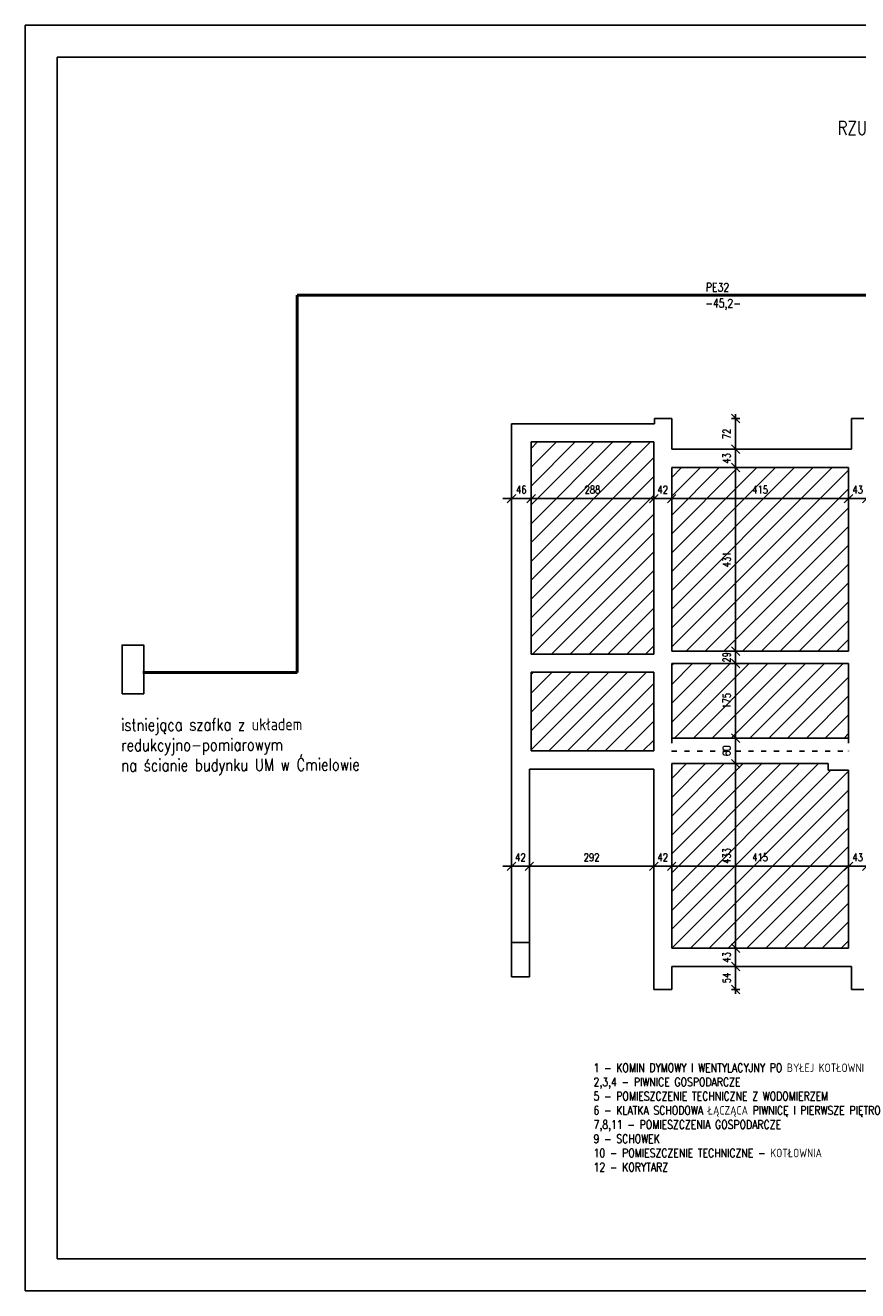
# Model space of a CAD drawing. Header units: centimetres. Extents: x 16800 to 40740, y -5708 to 2993.
# Tile 32 of 34: x 36540 to 38494, y -2951 to 19. Entities that reach past the tile are written whole.
import ezdxf

# ---------------------------------------------------------------- set-up
doc = ezdxf.new("R2010")
doc.units = ezdxf.units.CM
doc.header["$MEASUREMENT"] = 0
doc.linetypes.add('ACAD_ISO03W100', pattern=[30, 12, -18])
doc.layers.get('defpoints').update_dxf_attribs({"color": 6})
for name, color, linetype, lineweight in [('kreskowanie', 7, 'Continuous', 18), ('linia pomocnicza', 7, 'Continuous', 18), ('linia widokowa', 8, 'Continuous', 25), ('opisy', 7, 'Continuous', 18), ('wymiary', 7, 'Continuous', 18)]:
    doc.layers.add(name, color=color, linetype=linetype, lineweight=lineweight)
doc.styles.get("Standard").update_dxf_attribs({"font": 'romanc.shx', "width": 0.8})
doc.dimstyles.new('OLO', dxfattribs={"dimtxt": 18, "dimasz": 20, "dimexe": 10, "dimexo": 10, "dimgap": 12, "dimtad": 1, "dimdec": 1, "dimdsep": 46, "dimtxsty": 'Standard', "dimblk1": 'OBLIQUE', "dimblk2": 'OBLIQUE', "dimsah": 1, "dimcen": 2.5, "dimdle": 10, "dimclrd": 1, "dimclre": 1, "dimclrt": 1, "dimadec": 0, "dimazin": 0, "dimtfac": 1, "dimtdec": 1, "dimtix": 1, "dimtmove": 2, "dimatfit": 3, "dimldrblk": 'OBLIQUE', "dimfxl": 0, "dimtolj": 1, "dimarcsym": 0})

# ---------------------------------------------------------------- blocks, each defined once
blk = doc.blocks.new('_OBLIQUE')
at = {"color": 0, "linetype": 'ByBlock'}
blk.add_line((-0.5, -0.5), (0.5, 0.5), dxfattribs=at)
blk = doc.blocks.new('*D1981')
at = {"layer": 'defpoints', "color": 0}
for p in [(37681.3, -1092.4), (37727.3, -1092.4), (37727.3, -1092.4)]:
    blk.add_point(p, dxfattribs=at)
at = {"layer": 'wymiary', "color": 1, "lineweight": -2}
for p, q in [((37681.3, -1092.4), (37661.3, -1092.4)), ((37671.3, -1092.4), (37737.3, -1092.4)), ((37681.3, -1082.4), (37681.3, -1082.4)), ((37727.3, -1082.4), (37727.3, -1082.4)), ((37727.3, -1092.4), (37747.3, -1092.4))]:
    blk.add_line(p, q, dxfattribs=at)
at = {"layer": 'wymiary', "color": 1, "linetype": 'ByBlock', "lineweight": -2, "xscale": 20, "yscale": 20, "zscale": 20}
blk.add_blockref('_OBLIQUE', (37681.3, -1092.4), dxfattribs=at)
at = {"layer": 'wymiary', "color": 1, "linetype": 'ByBlock', "lineweight": -2, "xscale": 20, "yscale": 20, "zscale": 20, "rotation": 180}
blk.add_blockref('_OBLIQUE', (37727.3, -1092.4), dxfattribs=at)
at = {"layer": 'wymiary', "color": 1, "insert": (37704.3, -1071.4), "char_height": 18, "attachment_point": 5}
blk.add_mtext('\\A1;46', dxfattribs=at)
blk = doc.blocks.new('*D1982')
at = {"layer": 'defpoints', "color": 0}
for p in [(37727.3, -1092.4), (38015.3, -1092.4), (38015.3, -1092.4)]:
    blk.add_point(p, dxfattribs=at)
at = {"layer": 'wymiary', "color": 1, "lineweight": -2}
for p, q in [((37717.3, -1092.4), (38025.3, -1092.4)), ((37727.3, -1082.4), (37727.3, -1082.4)), ((38015.3, -1082.4), (38015.3, -1082.4))]:
    blk.add_line(p, q, dxfattribs=at)
at = {"layer": 'wymiary', "color": 1, "linetype": 'ByBlock', "lineweight": -2, "xscale": 20, "yscale": 20, "zscale": 20, "rotation": 180}
blk.add_blockref('_OBLIQUE', (37727.3, -1092.4), dxfattribs=at)
at = {"layer": 'wymiary', "color": 1, "linetype": 'ByBlock', "lineweight": -2, "xscale": 20, "yscale": 20, "zscale": 20}
blk.add_blockref('_OBLIQUE', (38015.3, -1092.4), dxfattribs=at)
at = {"layer": 'wymiary', "color": 1, "insert": (37871.3, -1071.4), "char_height": 18, "attachment_point": 5}
blk.add_mtext('\\A1;288', dxfattribs=at)
blk = doc.blocks.new('*D1983')
at = {"layer": 'defpoints', "color": 0}
for p in [(38015.3, -1092.4), (38057.3, -1092.4), (38057.3, -1092.4)]:
    blk.add_point(p, dxfattribs=at)
at = {"layer": 'wymiary', "color": 1, "lineweight": -2}
for p, q in [((38015.3, -1092.4), (37995.3, -1092.4)), ((38005.3, -1092.4), (38067.3, -1092.4)), ((38015.3, -1082.4), (38015.3, -1082.4)), ((38057.3, -1082.4), (38057.3, -1082.4)), ((38057.3, -1092.4), (38077.3, -1092.4))]:
    blk.add_line(p, q, dxfattribs=at)
at = {"layer": 'wymiary', "color": 1, "linetype": 'ByBlock', "lineweight": -2, "xscale": 20, "yscale": 20, "zscale": 20}
blk.add_blockref('_OBLIQUE', (38015.3, -1092.4), dxfattribs=at)
at = {"layer": 'wymiary', "color": 1, "linetype": 'ByBlock', "lineweight": -2, "xscale": 20, "yscale": 20, "zscale": 20, "rotation": 180}
blk.add_blockref('_OBLIQUE', (38057.3, -1092.4), dxfattribs=at)
at = {"layer": 'wymiary', "color": 1, "insert": (38036.3, -1071.4), "char_height": 18, "attachment_point": 5}
blk.add_mtext('\\A1;42', dxfattribs=at)
blk = doc.blocks.new('*D1984')
at = {"layer": 'defpoints', "color": 0}
for p in [(38057.3, -1092.4), (38472.3, -1092.4), (38472.3, -1092.4)]:
    blk.add_point(p, dxfattribs=at)
at = {"layer": 'wymiary', "color": 1, "lineweight": -2}
for p, q in [((38047.3, -1092.4), (38482.3, -1092.4)), ((38057.3, -1082.4), (38057.3, -1082.4)), ((38472.3, -1082.4), (38472.3, -1082.4))]:
    blk.add_line(p, q, dxfattribs=at)
at = {"layer": 'wymiary', "color": 1, "linetype": 'ByBlock', "lineweight": -2, "xscale": 20, "yscale": 20, "zscale": 20, "rotation": 180}
blk.add_blockref('_OBLIQUE', (38057.3, -1092.4), dxfattribs=at)
at = {"layer": 'wymiary', "color": 1, "linetype": 'ByBlock', "lineweight": -2, "xscale": 20, "yscale": 20, "zscale": 20}
blk.add_blockref('_OBLIQUE', (38472.3, -1092.4), dxfattribs=at)
at = {"layer": 'wymiary', "color": 1, "insert": (38264.8, -1071.4), "char_height": 18, "attachment_point": 5}
blk.add_mtext('\\A1;415', dxfattribs=at)
blk = doc.blocks.new('*D1985')
at = {"layer": 'defpoints', "color": 0}
for p in [(38472.3, -1092.4), (38515.3, -1092.4), (38515.3, -1092.4)]:
    blk.add_point(p, dxfattribs=at)
at = {"layer": 'wymiary', "color": 1, "lineweight": -2}
for p, q in [((38472.3, -1092.4), (38452.3, -1092.4)), ((38462.3, -1092.4), (38525.3, -1092.4)), ((38472.3, -1082.4), (38472.3, -1082.4)), ((38515.3, -1082.4), (38515.3, -1082.4)), ((38515.3, -1092.4), (38535.3, -1092.4))]:
    blk.add_line(p, q, dxfattribs=at)
at = {"layer": 'wymiary', "color": 1, "linetype": 'ByBlock', "lineweight": -2, "xscale": 20, "yscale": 20, "zscale": 20}
blk.add_blockref('_OBLIQUE', (38472.3, -1092.4), dxfattribs=at)
at = {"layer": 'wymiary', "color": 1, "linetype": 'ByBlock', "lineweight": -2, "xscale": 20, "yscale": 20, "zscale": 20, "rotation": 180}
blk.add_blockref('_OBLIQUE', (38515.3, -1092.4), dxfattribs=at)
at = {"layer": 'wymiary', "color": 1, "insert": (38493.8, -1071.4), "char_height": 18, "attachment_point": 5}
blk.add_mtext('\\A1;43', dxfattribs=at)
blk = doc.blocks.new('*D1994')
at = {"layer": 'defpoints', "color": 0}
for p in [(37681.3, -1955.4), (37723.3, -1955.4), (37723.3, -1955.4)]:
    blk.add_point(p, dxfattribs=at)
at = {"layer": 'wymiary', "color": 1, "lineweight": -2}
for p, q in [((37681.3, -1955.4), (37661.3, -1955.4)), ((37671.3, -1955.4), (37733.3, -1955.4)), ((37681.3, -1945.4), (37681.3, -1945.4)), ((37723.3, -1945.4), (37723.3, -1945.4)), ((37723.3, -1955.4), (37743.3, -1955.4))]:
    blk.add_line(p, q, dxfattribs=at)
at = {"layer": 'wymiary', "color": 1, "linetype": 'ByBlock', "lineweight": -2, "xscale": 20, "yscale": 20, "zscale": 20}
blk.add_blockref('_OBLIQUE', (37681.3, -1955.4), dxfattribs=at)
at = {"layer": 'wymiary', "color": 1, "linetype": 'ByBlock', "lineweight": -2, "xscale": 20, "yscale": 20, "zscale": 20, "rotation": 180}
blk.add_blockref('_OBLIQUE', (37723.3, -1955.4), dxfattribs=at)
at = {"layer": 'wymiary', "color": 1, "insert": (37702.3, -1934.4), "char_height": 18, "attachment_point": 5}
blk.add_mtext('\\A1;42', dxfattribs=at)
blk = doc.blocks.new('*D1995')
at = {"layer": 'defpoints', "color": 0}
for p in [(37723.3, -1955.4), (38015.3, -1955.4), (38015.3, -1955.4)]:
    blk.add_point(p, dxfattribs=at)
at = {"layer": 'wymiary', "color": 1, "lineweight": -2}
for p, q in [((37713.3, -1955.4), (38025.3, -1955.4)), ((37723.3, -1945.4), (37723.3, -1945.4)), ((38015.3, -1945.4), (38015.3, -1945.4))]:
    blk.add_line(p, q, dxfattribs=at)
at = {"layer": 'wymiary', "color": 1, "linetype": 'ByBlock', "lineweight": -2, "xscale": 20, "yscale": 20, "zscale": 20, "rotation": 180}
blk.add_blockref('_OBLIQUE', (37723.3, -1955.4), dxfattribs=at)
at = {"layer": 'wymiary', "color": 1, "linetype": 'ByBlock', "lineweight": -2, "xscale": 20, "yscale": 20, "zscale": 20}
blk.add_blockref('_OBLIQUE', (38015.3, -1955.4), dxfattribs=at)
at = {"layer": 'wymiary', "color": 1, "insert": (37869.3, -1934.4), "char_height": 18, "attachment_point": 5}
blk.add_mtext('\\A1;292', dxfattribs=at)
blk = doc.blocks.new('*D1996')
at = {"layer": 'defpoints', "color": 0}
for p in [(38015.3, -1955.4), (38057.3, -1955.4), (38057.3, -1955.4)]:
    blk.add_point(p, dxfattribs=at)
at = {"layer": 'wymiary', "color": 1, "lineweight": -2}
for p, q in [((38015.3, -1955.4), (37995.3, -1955.4)), ((38005.3, -1955.4), (38067.3, -1955.4)), ((38015.3, -1945.4), (38015.3, -1945.4)), ((38057.3, -1945.4), (38057.3, -1945.4)), ((38057.3, -1955.4), (38077.3, -1955.4))]:
    blk.add_line(p, q, dxfattribs=at)
at = {"layer": 'wymiary', "color": 1, "linetype": 'ByBlock', "lineweight": -2, "xscale": 20, "yscale": 20, "zscale": 20}
blk.add_blockref('_OBLIQUE', (38015.3, -1955.4), dxfattribs=at)
at = {"layer": 'wymiary', "color": 1, "linetype": 'ByBlock', "lineweight": -2, "xscale": 20, "yscale": 20, "zscale": 20, "rotation": 180}
blk.add_blockref('_OBLIQUE', (38057.3, -1955.4), dxfattribs=at)
at = {"layer": 'wymiary', "color": 1, "insert": (38036.3, -1934.4), "char_height": 18, "attachment_point": 5}
blk.add_mtext('\\A1;42', dxfattribs=at)
blk = doc.blocks.new('*D1997')
at = {"layer": 'defpoints', "color": 0}
for p in [(38057.3, -1955.4), (38472.3, -1955.4), (38472.3, -1955.4)]:
    blk.add_point(p, dxfattribs=at)
at = {"layer": 'wymiary', "color": 1, "lineweight": -2}
for p, q in [((38047.3, -1955.4), (38482.3, -1955.4)), ((38057.3, -1945.4), (38057.3, -1945.4)), ((38472.3, -1945.4), (38472.3, -1945.4))]:
    blk.add_line(p, q, dxfattribs=at)
at = {"layer": 'wymiary', "color": 1, "linetype": 'ByBlock', "lineweight": -2, "xscale": 20, "yscale": 20, "zscale": 20, "rotation": 180}
blk.add_blockref('_OBLIQUE', (38057.3, -1955.4), dxfattribs=at)
at = {"layer": 'wymiary', "color": 1, "linetype": 'ByBlock', "lineweight": -2, "xscale": 20, "yscale": 20, "zscale": 20}
blk.add_blockref('_OBLIQUE', (38472.3, -1955.4), dxfattribs=at)
at = {"layer": 'wymiary', "color": 1, "insert": (38264.8, -1934.4), "char_height": 18, "attachment_point": 5}
blk.add_mtext('\\A1;415', dxfattribs=at)
blk = doc.blocks.new('*D1998')
at = {"layer": 'defpoints', "color": 0}
for p in [(38472.3, -1955.4), (38515.3, -1955.4), (38515.3, -1955.4)]:
    blk.add_point(p, dxfattribs=at)
at = {"layer": 'wymiary', "color": 1, "lineweight": -2}
for p, q in [((38472.3, -1955.4), (38452.3, -1955.4)), ((38462.3, -1955.4), (38525.3, -1955.4)), ((38472.3, -1945.4), (38472.3, -1945.4)), ((38515.3, -1945.4), (38515.3, -1945.4)), ((38515.3, -1955.4), (38535.3, -1955.4))]:
    blk.add_line(p, q, dxfattribs=at)
at = {"layer": 'wymiary', "color": 1, "linetype": 'ByBlock', "lineweight": -2, "xscale": 20, "yscale": 20, "zscale": 20}
blk.add_blockref('_OBLIQUE', (38472.3, -1955.4), dxfattribs=at)
at = {"layer": 'wymiary', "color": 1, "linetype": 'ByBlock', "lineweight": -2, "xscale": 20, "yscale": 20, "zscale": 20, "rotation": 180}
blk.add_blockref('_OBLIQUE', (38515.3, -1955.4), dxfattribs=at)
at = {"layer": 'wymiary', "color": 1, "insert": (38493.8, -1934.4), "char_height": 18, "attachment_point": 5}
blk.add_mtext('\\A1;43', dxfattribs=at)
blk = doc.blocks.new('*D2009')
at = {"layer": 'defpoints', "color": 0}
for p in [(38207.3, -2190.4), (38479.3, -2190.4), (38479.3, -2244.4)]:
    blk.add_point(p, dxfattribs=at)
at = {"layer": 'wymiary', "color": 1, "lineweight": -2}
for p, q in [((38217.3, -2190.4), (38197.3, -2190.4)), ((38207.3, -2254.4), (38207.3, -2180.4)), ((38217.3, -2244.4), (38197.3, -2244.4))]:
    blk.add_line(p, q, dxfattribs=at)
at = {"layer": 'wymiary', "color": 1, "linetype": 'ByBlock', "lineweight": -2, "xscale": 20, "yscale": 20, "zscale": 20}
for p, rotation in [((38207.3, -2190.4), 90), ((38207.3, -2244.4), 270)]:
    blk.add_blockref('_OBLIQUE', p, dxfattribs=dict(at, rotation=rotation))
at = {"layer": 'wymiary', "color": 1, "insert": (38186.3, -2217.4), "char_height": 18, "attachment_point": 5, "rotation": 90}
blk.add_mtext('\\A1;54', dxfattribs=at)
blk = doc.blocks.new('*D2010')
at = {"layer": 'defpoints', "color": 0}
for p in [(38207.3, -2147.4), (38207.3, -2147.4), (38479.3, -2190.4)]:
    blk.add_point(p, dxfattribs=at)
at = {"layer": 'wymiary', "color": 1, "lineweight": -2}
for p, q in [((38207.3, -2147.4), (38207.3, -2127.4)), ((38207.3, -2200.4), (38207.3, -2137.4)), ((38197.3, -2147.4), (38197.3, -2147.4)), ((38217.3, -2190.4), (38197.3, -2190.4)), ((38207.3, -2190.4), (38207.3, -2210.4))]:
    blk.add_line(p, q, dxfattribs=at)
at = {"layer": 'wymiary', "color": 1, "linetype": 'ByBlock', "lineweight": -2, "xscale": 20, "yscale": 20, "zscale": 20}
for p, rotation in [((38207.3, -2147.4), 270), ((38207.3, -2190.4), 90)]:
    blk.add_blockref('_OBLIQUE', p, dxfattribs=dict(at, rotation=rotation))
at = {"layer": 'wymiary', "color": 1, "insert": (38186.3, -2168.9), "char_height": 18, "attachment_point": 5, "rotation": 90}
blk.add_mtext('\\A1;43', dxfattribs=at)
blk = doc.blocks.new('*D2011')
at = {"layer": 'defpoints', "color": 0}
for p in [(38207.3, -1714.4), (38207.3, -1714.4), (38207.3, -2147.4)]:
    blk.add_point(p, dxfattribs=at)
at = {"layer": 'wymiary', "color": 1, "lineweight": -2}
for p, q in [((38197.3, -1714.4), (38197.3, -1714.4)), ((38207.3, -2157.4), (38207.3, -1704.4)), ((38197.3, -2147.4), (38197.3, -2147.4))]:
    blk.add_line(p, q, dxfattribs=at)
at = {"layer": 'wymiary', "color": 1, "linetype": 'ByBlock', "lineweight": -2, "xscale": 20, "yscale": 20, "zscale": 20}
for p, rotation in [((38207.3, -1714.4), 90), ((38207.3, -2147.4), 270)]:
    blk.add_blockref('_OBLIQUE', p, dxfattribs=dict(at, rotation=rotation))
at = {"layer": 'wymiary', "color": 1, "insert": (38186.3, -1930.9), "char_height": 18, "attachment_point": 5, "rotation": 90}
blk.add_mtext('\\A1;433', dxfattribs=at)
blk = doc.blocks.new('*D2012')
at = {"layer": 'defpoints', "color": 0}
for p in [(38207.3, -1654.4), (38207.3, -1654.4), (38207.3, -1714.4)]:
    blk.add_point(p, dxfattribs=at)
at = {"layer": 'wymiary', "color": 1, "lineweight": -2}
for p, q in [((38197.3, -1654.4), (38197.3, -1654.4)), ((38207.3, -1724.4), (38207.3, -1644.4)), ((38197.3, -1714.4), (38197.3, -1714.4))]:
    blk.add_line(p, q, dxfattribs=at)
at = {"layer": 'wymiary', "color": 1, "linetype": 'ByBlock', "lineweight": -2, "xscale": 20, "yscale": 20, "zscale": 20}
for p, rotation in [((38207.3, -1654.4), 90), ((38207.3, -1714.4), 270)]:
    blk.add_blockref('_OBLIQUE', p, dxfattribs=dict(at, rotation=rotation))
at = {"layer": 'wymiary', "color": 1, "insert": (38186.3, -1684.4), "char_height": 18, "attachment_point": 5, "rotation": 90}
blk.add_mtext('\\A1;60', dxfattribs=at)
blk = doc.blocks.new('*D2013')
at = {"layer": 'defpoints', "color": 0}
for p in [(38207.3, -1479.4), (38207.3, -1479.4), (38207.3, -1654.4)]:
    blk.add_point(p, dxfattribs=at)
at = {"layer": 'wymiary', "color": 1, "lineweight": -2}
for p, q in [((38197.3, -1479.4), (38197.3, -1479.4)), ((38207.3, -1664.4), (38207.3, -1469.4)), ((38197.3, -1654.4), (38197.3, -1654.4))]:
    blk.add_line(p, q, dxfattribs=at)
at = {"layer": 'wymiary', "color": 1, "linetype": 'ByBlock', "lineweight": -2, "xscale": 20, "yscale": 20, "zscale": 20}
for p, rotation in [((38207.3, -1479.4), 90), ((38207.3, -1654.4), 270)]:
    blk.add_blockref('_OBLIQUE', p, dxfattribs=dict(at, rotation=rotation))
at = {"layer": 'wymiary', "color": 1, "insert": (38186.3, -1566.9), "char_height": 18, "attachment_point": 5, "rotation": 90}
blk.add_mtext('\\A1;175', dxfattribs=at)
blk = doc.blocks.new('*D2014')
at = {"layer": 'defpoints', "color": 0}
for p in [(38207.3, -1450.4), (38207.3, -1450.4), (38207.3, -1479.4)]:
    blk.add_point(p, dxfattribs=at)
at = {"layer": 'wymiary', "color": 1, "lineweight": -2}
for p, q in [((38197.3, -1450.4), (38197.3, -1450.4)), ((38207.3, -1450.4), (38207.3, -1430.4)), ((38207.3, -1489.4), (38207.3, -1440.4)), ((38197.3, -1479.4), (38197.3, -1479.4)), ((38207.3, -1479.4), (38207.3, -1499.4))]:
    blk.add_line(p, q, dxfattribs=at)
at = {"layer": 'wymiary', "color": 1, "linetype": 'ByBlock', "lineweight": -2, "xscale": 20, "yscale": 20, "zscale": 20}
for p, rotation in [((38207.3, -1450.4), 270), ((38207.3, -1479.4), 90)]:
    blk.add_blockref('_OBLIQUE', p, dxfattribs=dict(at, rotation=rotation))
at = {"layer": 'wymiary', "color": 1, "insert": (38186.3, -1464.9), "char_height": 18, "attachment_point": 5, "rotation": 90}
blk.add_mtext('\\A1;29', dxfattribs=at)
blk = doc.blocks.new('*D2015')
at = {"layer": 'defpoints', "color": 0}
for p in [(38207.3, -1019.4), (38207.3, -1019.4), (38207.3, -1450.4)]:
    blk.add_point(p, dxfattribs=at)
at = {"layer": 'wymiary', "color": 1, "lineweight": -2}
for p, q in [((38207.3, -1460.4), (38207.3, -1009.4)), ((38197.3, -1019.4), (38197.3, -1019.4)), ((38197.3, -1450.4), (38197.3, -1450.4))]:
    blk.add_line(p, q, dxfattribs=at)
at = {"layer": 'wymiary', "color": 1, "linetype": 'ByBlock', "lineweight": -2, "xscale": 20, "yscale": 20, "zscale": 20}
for p, rotation in [((38207.3, -1019.4), 90), ((38207.3, -1450.4), 270)]:
    blk.add_blockref('_OBLIQUE', p, dxfattribs=dict(at, rotation=rotation))
at = {"layer": 'wymiary', "color": 1, "insert": (38186.3, -1234.9), "char_height": 18, "attachment_point": 5, "rotation": 90}
blk.add_mtext('\\A1;431', dxfattribs=at)
blk = doc.blocks.new('*D2016')
at = {"layer": 'defpoints', "color": 0}
for p in [(38207.3, -976.4), (38207.3, -976.4), (38207.3, -1019.4)]:
    blk.add_point(p, dxfattribs=at)
at = {"layer": 'wymiary', "color": 1, "lineweight": -2}
for p, q in [((38197.3, -976.4), (38197.3, -976.4)), ((38207.3, -976.4), (38207.3, -956.4)), ((38207.3, -1029.4), (38207.3, -966.4)), ((38197.3, -1019.4), (38197.3, -1019.4)), ((38207.3, -1019.4), (38207.3, -1039.4))]:
    blk.add_line(p, q, dxfattribs=at)
at = {"layer": 'wymiary', "color": 1, "linetype": 'ByBlock', "lineweight": -2, "xscale": 20, "yscale": 20, "zscale": 20}
for p, rotation in [((38207.3, -976.4), 270), ((38207.3, -1019.4), 90)]:
    blk.add_blockref('_OBLIQUE', p, dxfattribs=dict(at, rotation=rotation))
at = {"layer": 'wymiary', "color": 1, "insert": (38186.3, -997.9), "char_height": 18, "attachment_point": 5, "rotation": 90}
blk.add_mtext('\\A1;43', dxfattribs=at)
blk = doc.blocks.new('*D2017')
at = {"layer": 'defpoints', "color": 0}
for p in [(38057.3, -904.4), (38207.3, -904.4), (38207.3, -976.4)]:
    blk.add_point(p, dxfattribs=at)
at = {"layer": 'wymiary', "color": 1, "lineweight": -2}
for p, q in [((38197.3, -904.4), (38217.3, -904.4)), ((38207.3, -986.4), (38207.3, -894.4)), ((38197.3, -976.4), (38197.3, -976.4))]:
    blk.add_line(p, q, dxfattribs=at)
at = {"layer": 'wymiary', "color": 1, "linetype": 'ByBlock', "lineweight": -2, "xscale": 20, "yscale": 20, "zscale": 20}
for p, rotation in [((38207.3, -904.4), 90), ((38207.3, -976.4), 270)]:
    blk.add_blockref('_OBLIQUE', p, dxfattribs=dict(at, rotation=rotation))
at = {"layer": 'wymiary', "color": 1, "insert": (38186.3, -940.4), "char_height": 18, "attachment_point": 5, "rotation": 90}
blk.add_mtext('\\A1;72', dxfattribs=at)

msp = doc.modelspace()

# ---------------------------------------------------------------- hatches: boundary and pattern name
at = {"layer": 'kreskowanie'}
h = msp.add_hatch(dxfattribs=at)
h.set_pattern_fill('ANSI31', color=256, scale=250, style=0)
h.set_pattern_definition([(45, (19640.308, 118.56), (-22.097087, 22.097087), [])])
h.paths.add_polyline_path([(38015.308, -1457.441), (38015.308, -959.441), (37727.308, -959.441), (37727.308, -1457.441)])
h.paths.add_polyline_path([(38472.308, -1019.441), (38057.308, -1019.441), (38057.308, -1450.441), (38472.308, -1450.441)])
h.paths.add_polyline_path([(38015.308, -1499.441), (37727.308, -1499.441), (37727.308, -1684.441), (38015.308, -1684.441)])
h.paths.add_polyline_path([(38057.308, -1479.441), (38057.308, -1654.441), (38472.308, -1654.441), (38472.308, -1479.441)])
h.paths.add_polyline_path([(38057.308, -2147.441), (38472.308, -2147.441), (38472.308, -1729.441), (38424.308, -1729.441), (38424.308, -1714.441), (38057.308, -1714.441)])

# ---------------------------------------------------------------- linework, layer by layer
at = {"color": 30, "lineweight": 50, "ltscale": 50}
for p, q in [((39005, -614.876), (37178.434, -614.876)), ((37178.434, -614.876), (37178.434, -1500.679)), ((37178.434, -1500.679), (36816.327, -1500.679))]:
    msp.add_line(p, q, dxfattribs=at)
at = {"linetype": 'ByBlock', "ltscale": 50}
msp.add_lwpolyline([(36767.404, -1550.469), (36767.404, -1436.176), (36818.354, -1436.176), (36818.354, -1550.469)], close=True, dxfattribs=at)
at = {"layer": 'defpoints'}
for p, q in [((36540.308, 18.559), (40740.308, 18.559)), ((36540.308, -2951.441), (36540.308, 18.559)), ((36540.308, 18.559), (40740.308, 18.559)), ((36615.308, -2876.441), (36615.308, -56.441)), ((36615.308, -56.441), (40665.308, -56.441)), ((40665.308, -2876.441), (36615.308, -2876.441)), ((36540.308, -2951.441), (40740.308, -2951.441))]:
    msp.add_line(p, q, dxfattribs=at)
at = {"layer": 'linia widokowa'}
for p, q in [((37681.308, -916.441), (37681.308, -2134.441)), ((37681.308, -916.441), (38017.308, -916.441)), ((38057.308, -904.441), (38017.308, -904.441)), ((38017.308, -904.441), (38017.308, -916.441)), ((38057.308, -904.441), (38057.308, -976.441)), ((38479.308, -904.441), (38479.308, -976.441)), ((38479.308, -904.441), (38508.308, -904.441)), ((37727.308, -959.441), (37727.308, -1457.441)), ((37727.308, -959.441), (38015.308, -959.441)), ((38015.308, -959.441), (38015.308, -1457.441)), ((38057.308, -976.441), (38479.308, -976.441)), ((38057.308, -1019.441), (38472.308, -1019.441)), ((38057.308, -1019.441), (38057.308, -1450.441)), ((38472.308, -1019.441), (38472.308, -1450.441)), ((38057.308, -1450.441), (38472.308, -1450.441)), ((37727.308, -1457.441), (38015.308, -1457.441)), ((38057.308, -1479.441), (38472.308, -1479.441)), ((38057.308, -1479.441), (38057.308, -1654.441)), ((38472.308, -1479.441), (38472.308, -1654.441)), ((37727.308, -1499.441), (38015.308, -1499.441)), ((37727.308, -1499.441), (37727.308, -1684.441)), ((38015.308, -1499.441), (38015.308, -1684.441)), ((38472.308, -1654.441), (38057.308, -1654.441)), ((37727.308, -1684.441), (38015.308, -1684.441)), ((38057.308, -1714.441), (38424.308, -1714.441)), ((38057.308, -1714.441), (38057.308, -2147.441)), ((38424.308, -1714.441), (38424.308, -1729.441)), ((37723.308, -1727.441), (38015.308, -1727.441)), ((37723.308, -2134.441), (37723.308, -1727.441)), ((38015.308, -1727.441), (38015.308, -2244.441)), ((38424.308, -1729.441), (38472.308, -1729.441)), ((38472.308, -1729.441), (38472.308, -2147.441)), ((37681.308, -2134.441), (37723.308, -2134.441)), ((37681.308, -2134.441), (37681.308, -2214.441)), ((37723.308, -2214.441), (37723.308, -2134.441)), ((38472.308, -2147.441), (38057.308, -2147.441)), ((38057.308, -2190.441), (38479.308, -2190.441)), ((38057.308, -2190.441), (38057.308, -2244.441)), ((38479.308, -2190.441), (38479.308, -2244.441)), ((37681.308, -2214.441), (37723.308, -2214.441)), ((38015.308, -2244.441), (38057.308, -2244.441)), ((38479.308, -2244.441), (38508.308, -2244.441))]:
    msp.add_line(p, q, dxfattribs=at)
at = {"layer": 'linia widokowa', "linetype": 'ACAD_ISO03W100'}
for p, q in [((38057.308, -1654.441), (38057.308, -1685.441)), ((38472.308, -1654.441), (38472.308, -1685.441)), ((38057.308, -1685.441), (38472.308, -1685.441))]:
    msp.add_line(p, q, dxfattribs=at)

# ---------------------------------------------------------------- texts
at = {"linetype": 'ACAD_ISO03W100', "ltscale": 50, "char_height": 20, "attachment_point": 1, "rotation": 359.589035}
for s, insert in [('PE32', (38137.501, -586.113)), ('-45,2-', (38136.121, -623.417))]:
    msp.add_mtext_dynamic_manual_height_columns(s, width=156.34464, gutter_width=1, heights=[0], dxfattribs=dict(at, insert=insert))
at = {"linetype": 'ByBlock', "ltscale": 50, "insert": (36764.88, -1609.165), "char_height": 28.5, "attachment_point": 1, "rotation": 0.237034}
msp.add_mtext_dynamic_manual_height_columns('istniejąca szafka z układem\\Predukcyjno-pomiarowym\\Pna ścianie budynku UM w Ćmielowie', width=809.60017, gutter_width=1, heights=[0], dxfattribs=at)
at = {"layer": 'linia pomocnicza', "insert": (37873.833, -2418.18), "char_height": 20, "attachment_point": 1}
msp.add_mtext_dynamic_manual_height_columns('1 - KOMIN DYMOWY I WENTYLACYJNY PO BYŁEJ KOTŁOWNI\\P2,3,4 - PIWNICE GOSPODARCZE\\P5 - POMIESZCZENIE TECHNICZNE Z WODOMIERZEM\\P6 - KLATKA SCHODOWA ŁĄCZĄCA PIWNICĘ I PIERWSZE PIĘTRO\\P7,8,11 - POMIESZCZENIA GOSPODARCZE\\P9 - SCHOWEK\\P10 - POMIESZCZENIE TECHNICZNE - KOTŁOWNIA\\P12 - KORYTARZ', width=1118, gutter_width=200, heights=[0], dxfattribs=at)
at = {"layer": 'opisy', "color": 0, "lineweight": 30, "width": 0.8}
msp.add_text('RZUT PIWNICY - INSTALACJA GAZU', height=32, dxfattribs=at).set_placement((38446.939, -238.394))

# ---------------------------------------------------------------- dimensions: what is measured, and where the dimension line sits
at = {"layer": 'wymiary'}
for base, p1, p2, picture, middle in [((38207.308, -904.441), (38207.308, -976.441), (38057.308, -904.441), '*D2017', (38186.308, -940.441)), ((38207.308, -976.441), (38207.308, -1019.441), (38207.308, -976.441), '*D2016', (38186.308, -997.941)), ((38207.308, -1019.441), (38207.308, -1450.441), (38207.308, -1019.441), '*D2015', (38186.308, -1234.941)), ((38207.308, -1450.441), (38207.308, -1479.441), (38207.308, -1450.441), '*D2014', (38186.308, -1464.941)), ((38207.308, -1479.441), (38207.308, -1654.441), (38207.308, -1479.441), '*D2013', (38186.308, -1566.941)), ((38207.308, -1654.441), (38207.308, -1714.441), (38207.308, -1654.441), '*D2012', (38186.308, -1684.441)), ((38207.308, -1714.441), (38207.308, -2147.441), (38207.308, -1714.441), '*D2011', (38186.308, -1930.941)), ((38207.308, -2147.441), (38479.308, -2190.441), (38207.308, -2147.441), '*D2010', (38186.308, -2168.941)), ((38207.308, -2190.441), (38479.308, -2244.441), (38479.308, -2190.441), '*D2009', (38186.308, -2217.441))]:
    dim = msp.add_linear_dim(base=base, p1=p1, p2=p2, angle=90, dimstyle='OLO', dxfattribs=at)
    dim.commit()
    dim.dimension.update_dxf_attribs({"geometry": picture, "text_midpoint": middle})
for base, p1, p2, picture, middle in [((37727.308, -1092.441), (37681.308, -1092.441), (37727.308, -1092.441), '*D1981', (37704.308, -1071.441)), ((38015.308, -1092.441), (37727.308, -1092.441), (38015.308, -1092.441), '*D1982', (37871.308, -1071.441)), ((38057.308, -1092.441), (38015.308, -1092.441), (38057.308, -1092.441), '*D1983', (38036.308, -1071.441)), ((38472.308, -1092.441), (38057.308, -1092.441), (38472.308, -1092.441), '*D1984', (38264.808, -1071.441)), ((38515.308, -1092.441), (38472.308, -1092.441), (38515.308, -1092.441), '*D1985', (38493.808, -1071.441)), ((37723.308, -1955.441), (37681.308, -1955.441), (37723.308, -1955.441), '*D1994', (37702.308, -1934.441)), ((38015.308, -1955.441), (37723.308, -1955.441), (38015.308, -1955.441), '*D1995', (37869.308, -1934.441)), ((38057.308, -1955.441), (38015.308, -1955.441), (38057.308, -1955.441), '*D1996', (38036.308, -1934.441)), ((38472.308, -1955.441), (38057.308, -1955.441), (38472.308, -1955.441), '*D1997', (38264.808, -1934.441)), ((38515.308, -1955.441), (38472.308, -1955.441), (38515.308, -1955.441), '*D1998', (38493.808, -1934.441))]:
    dim = msp.add_linear_dim(base=base, p1=p1, p2=p2, dimstyle='OLO', dxfattribs=at)
    dim.commit()
    dim.dimension.update_dxf_attribs({"geometry": picture, "text_midpoint": middle})

doc.saveas('drawing.dxf')
